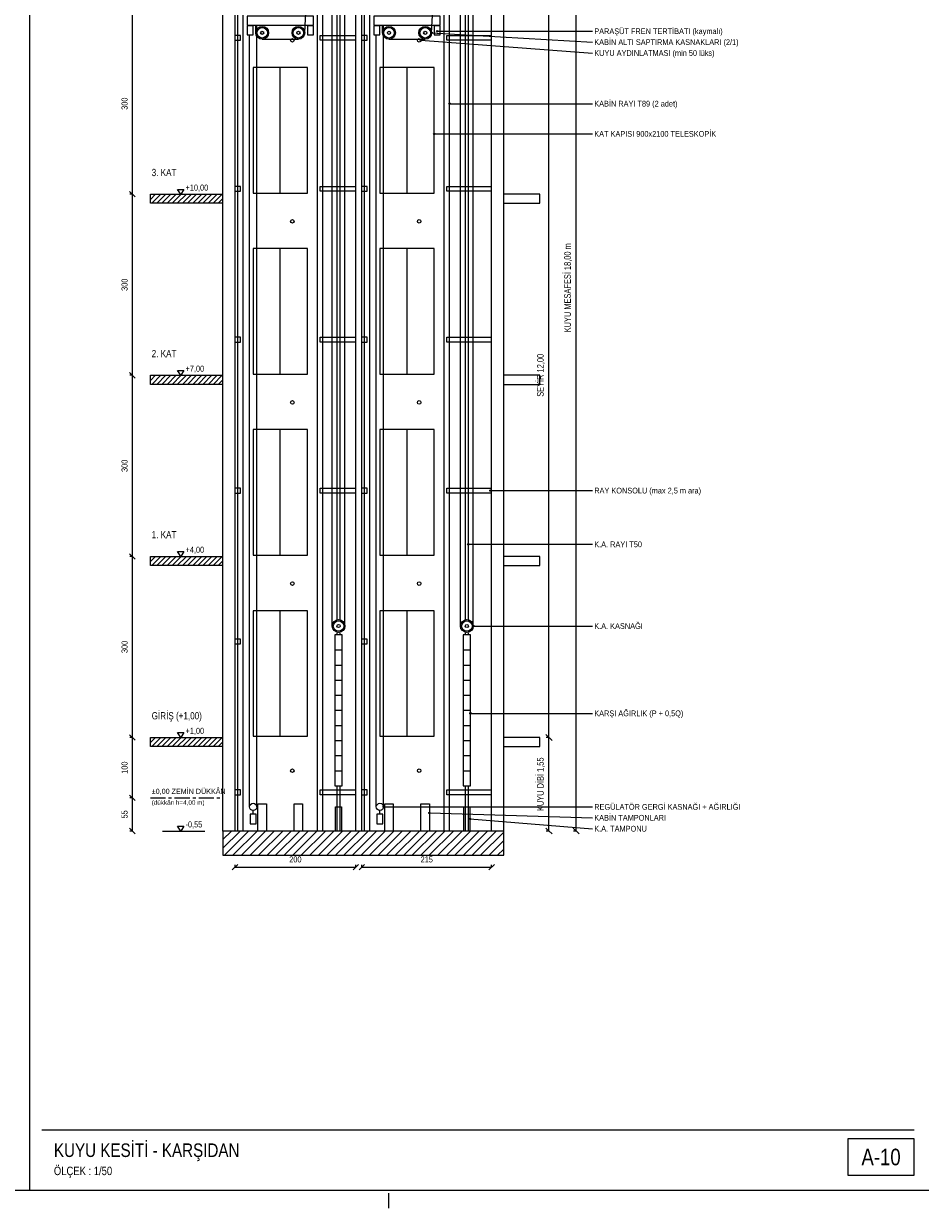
# Model space of a CAD drawing. Header units: centimetres. Extents: x 0 to 14545, y -30 to 2970.
# Tile 20 of 33: x 10895 to 12380, y -30 to 1932. Entities that reach past the tile are written whole.
import ezdxf
from ezdxf.enums import TextEntityAlignment as Align

# ---------------------------------------------------------------- set-up
doc = ezdxf.new("R2010")
doc.units = ezdxf.units.CM
doc.linetypes.add('CENTER', pattern=[40, 25, -5, 5, -5])
for name, color, linetype in [('ASN-ANTET', 4, 'CONTINUOUS'), ('ASN-BASLIK', 5, 'CONTINUOUS'), ('ASN-CERCEVE', 7, 'CONTINUOUS'), ('ASN-DUVAR', 7, 'CONTINUOUS'), ('ASN-EKSEN', 8, 'CENTER'), ('ASN-HALAT', 6, 'CONTINUOUS'), ('ASN-KA', 30, 'CONTINUOUS'), ('ASN-KABIN', 5, 'CONTINUOUS'), ('ASN-KAPI', 3, 'CONTINUOUS'), ('ASN-KOT', 2, 'CONTINUOUS'), ('ASN-MOTOR', 6, 'CONTINUOUS'), ('ASN-OLCU', 3, 'CONTINUOUS'), ('ASN-RAY', 1, 'CONTINUOUS'), ('ASN-TARAMA', 8, 'CONTINUOUS'), ('ASN-YAZI', 4, 'CONTINUOUS'), ('ASN-YUK', 1, 'CONTINUOUS')]:
    doc.layers.add(name, color=color, linetype=linetype)
doc.styles.get("Standard").update_dxf_attribs({"font": 'arial.ttf', "width": 0.8})

msp = doc.modelspace()

# ---------------------------------------------------------------- linework, layer by layer
at = {"layer": 'ASN-ANTET'}
msp.add_line((10925, 100), (12370, 100), dxfattribs=at)
msp.add_lwpolyline([(12260, 25), (12370, 25), (12370, 85), (12260, 85)], close=True, dxfattribs=at)
at = {"layer": 'ASN-CERCEVE'}
msp.add_line((10905, 0), (10905, 2970), dxfattribs=at)
for points in [[(0, 0), (14545, 0), (14545, 2970), (0, 2970)], [(100, 0), (14520, 0), (14520, 2970), (100, 2970)]]:
    msp.add_lwpolyline(points, close=True, dxfattribs=at)
at = {"layer": 'ASN-DUVAR'}
for p, q in [((11225, 595), (11225, 2395)), ((11245, 595), (11245, 2395)), ((11445, 595), (11445, 2395)), ((11455, 595), (11455, 2395)), ((11670, 595), (11670, 2395)), ((11690, 595), (11690, 2395))]:
    msp.add_line(p, q, dxfattribs=at)
for points in [[(11225, 1635), (11105, 1635), (11105, 1650), (11225, 1650)], [(11690, 1635), (11750, 1635), (11750, 1650), (11690, 1650)], [(11225, 1335), (11105, 1335), (11105, 1350), (11225, 1350)], [(11690, 1335), (11750, 1335), (11750, 1350), (11690, 1350)], [(11225, 1035), (11105, 1035), (11105, 1050), (11225, 1050)], [(11690, 1035), (11750, 1035), (11750, 1050), (11690, 1050)], [(11225, 735), (11105, 735), (11105, 750), (11225, 750)], [(11690, 735), (11750, 735), (11750, 750), (11690, 750)]]:
    msp.add_lwpolyline(points, dxfattribs=at)
msp.add_lwpolyline([(11225, 555), (11690, 555), (11690, 595), (11225, 595)], close=True, dxfattribs=at)
at = {"layer": 'ASN-EKSEN'}
for p, q in [((11105, 650), (11220, 650)), ((11500, -30), (11500, -5))]:
    msp.add_line(p, q, dxfattribs=at)
at = {"layer": 'ASN-HALAT'}
for p, q in [((11360.6, 1917.4), (11381.9, 2344)), ((11405.9, 934.6), (11405.9, 2344)), ((11570.6, 1917.4), (11594.4, 2344)), ((11618.4, 934.6), (11618.4, 2344)), ((11427.1, 934.6), (11427.1, 2305)), ((11639.6, 934.6), (11639.6, 2305)), ((11279.4, 1917.4), (11279.4, 1930)), ((11281, 635), (11281, 1930)), ((11489.4, 1917.4), (11489.4, 1930)), ((11491, 635), (11491, 1930)), ((11269, 635), (11269, 1914)), ((11290, 1906.8), (11350, 1906.8)), ((11479, 635), (11479, 1914)), ((11500, 1906.8), (11560, 1906.8))]:
    msp.add_line(p, q, dxfattribs=at)
at = {"layer": 'ASN-KA'}
for p, q in [((11410.5, 895), (11422.5, 895)), ((11623, 895), (11635, 895)), ((11410.5, 870), (11422.5, 870)), ((11623, 870), (11635, 870)), ((11410.5, 845), (11422.5, 845)), ((11623, 845), (11635, 845)), ((11410.5, 820), (11422.5, 820)), ((11623, 820), (11635, 820)), ((11410.5, 795), (11422.5, 795)), ((11623, 795), (11635, 795)), ((11410.5, 770), (11422.5, 770)), ((11623, 770), (11635, 770)), ((11410.5, 745), (11422.5, 745)), ((11623, 745), (11635, 745)), ((11410.5, 720), (11422.5, 720)), ((11623, 720), (11635, 720)), ((11410.5, 695), (11422.5, 695)), ((11623, 695), (11635, 695))]:
    msp.add_line(p, q, dxfattribs=at)
for points in [[(11410.5, 670), (11422.5, 670), (11422.5, 920), (11410.5, 920)], [(11623, 670), (11635, 670), (11635, 920), (11623, 920)]]:
    msp.add_lwpolyline(points, close=True, dxfattribs=at)
at = {"layer": 'ASN-KABIN'}
for points in [[(11265, 1930), (11375, 1930), (11375, 1945), (11265, 1945)], [(11475, 1930), (11585, 1930), (11585, 1945), (11475, 1945)]]:
    msp.add_lwpolyline(points, close=True, dxfattribs=at)
at = {"layer": 'ASN-KAPI'}
for p, q in [((11320, 1652), (11320, 1860)), ((11530, 1652), (11530, 1860)), ((11320, 1352), (11320, 1560)), ((11530, 1352), (11530, 1560)), ((11320, 1052), (11320, 1260)), ((11530, 1052), (11530, 1260)), ((11320, 752), (11320, 960)), ((11530, 752), (11530, 960))]:
    msp.add_line(p, q, dxfattribs=at)
for points in [[(11275, 1652), (11365, 1652), (11365, 1860), (11275, 1860)], [(11485, 1652), (11575, 1652), (11575, 1860), (11485, 1860)], [(11275, 1352), (11365, 1352), (11365, 1560), (11275, 1560)], [(11485, 1352), (11575, 1352), (11575, 1560), (11485, 1560)], [(11275, 1052), (11365, 1052), (11365, 1260), (11275, 1260)], [(11485, 1052), (11575, 1052), (11575, 1260), (11485, 1260)], [(11275, 752), (11365, 752), (11365, 960), (11275, 960)], [(11485, 752), (11575, 752), (11575, 960), (11485, 960)]]:
    msp.add_lwpolyline(points, close=True, dxfattribs=at)
at = {"layer": 'ASN-KOT'}
for p, q in [((11125, 1650), (11195, 1650)), ((11125, 1350), (11195, 1350)), ((11125, 1050), (11195, 1050)), ((11125, 750), (11195, 750)), ((11125, 595), (11195, 595))]:
    msp.add_line(p, q, dxfattribs=at)
for points in [[(11155, 1650), (11150, 1658), (11160, 1658)], [(11155, 1350), (11150, 1358), (11160, 1358)], [(11155, 1050), (11150, 1058), (11160, 1058)], [(11155, 750), (11150, 758), (11160, 758)], [(11155, 595), (11150, 603), (11160, 603)]]:
    msp.add_lwpolyline(points, close=True, dxfattribs=at)
at = {"layer": 'ASN-MOTOR'}
for p, q in [((11275, 623), (11275, 629)), ((11485, 623), (11485, 629))]:
    msp.add_line(p, q, dxfattribs=at)
for points in [[(11270, 607), (11280, 607), (11280, 623), (11270, 623)], [(11480, 607), (11490, 607), (11490, 623), (11480, 623)]]:
    msp.add_lwpolyline(points, close=True, dxfattribs=at)
for centre, radius in [((11290, 1917.4), 10.6), ((11290, 1917.4), 8.69), ((11350, 1917.4), 10.6), ((11350, 1917.4), 8.69), ((11500, 1917.4), 10.6), ((11500, 1917.4), 8.69), ((11560, 1917.4), 10.6), ((11560, 1917.4), 8.69), ((11290, 1917.4), 2.65), ((11340, 1905), 3), ((11350, 1917.4), 2.65), ((11500, 1917.4), 2.65), ((11550, 1905), 3), ((11560, 1917.4), 2.65), ((11340, 1605), 3), ((11550, 1605), 3), ((11340, 1305), 3), ((11550, 1305), 3), ((11340, 1005), 3), ((11550, 1005), 3), ((11416.5, 934.6), 10.6), ((11416.5, 934.6), 8.69), ((11629, 934.6), 10.6), ((11629, 934.6), 8.69), ((11416.5, 934.6), 2.65), ((11629, 934.6), 2.65), ((11340, 695), 3), ((11550, 695), 3), ((11275, 635), 6), ((11485, 635), 6)]:
    msp.add_circle(centre, radius, dxfattribs=at)
at = {"layer": 'ASN-OLCU'}
for p, q in [((11810, 595), (11810, 2395)), ((11075, 1650), (11075, 1950)), ((11765, 750), (11765, 1950)), ((11079.5, 1645.5), (11070.5, 1654.5)), ((11079.5, 1645.5), (11070.5, 1654.5)), ((11075, 1650), (11071, 1650)), ((11075, 1650), (11071, 1650)), ((11075, 1350), (11075, 1650)), ((11079.5, 1345.5), (11070.5, 1354.5)), ((11079.5, 1345.5), (11070.5, 1354.5)), ((11075, 1350), (11071, 1350)), ((11075, 1350), (11071, 1350)), ((11075, 1050), (11075, 1350)), ((11079.5, 1045.5), (11070.5, 1054.5)), ((11079.5, 1045.5), (11070.5, 1054.5)), ((11075, 1050), (11071, 1050)), ((11075, 1050), (11071, 1050)), ((11075, 750), (11075, 1050)), ((11079.5, 745.5), (11070.5, 754.5)), ((11079.5, 745.5), (11070.5, 754.5)), ((11075, 750), (11071, 750)), ((11075, 750), (11071, 750)), ((11075, 650), (11075, 750)), ((11770, 745.1), (11760, 755)), ((11770, 745.1), (11760, 755)), ((11765, 750), (11760.6, 750)), ((11765, 750), (11760.6, 750)), ((11765, 595), (11765, 750)), ((11079.5, 645.5), (11070.5, 654.5)), ((11079.5, 645.5), (11070.5, 654.5)), ((11075, 650), (11071, 650)), ((11075, 650), (11071, 650)), ((11075, 595), (11075, 650)), ((11079.5, 590.5), (11070.5, 599.5)), ((11075, 595), (11071, 595)), ((11770, 590.1), (11760, 600)), ((11765, 595), (11760.6, 595)), ((11815, 590.1), (11805, 600)), ((11810, 595), (11805.6, 595)), ((11240.5, 530.5), (11249.5, 539.5)), ((11245, 535), (11245, 539)), ((11245, 535), (11445, 535)), ((11440.5, 530.5), (11449.5, 539.5)), ((11445, 535), (11445, 539)), ((11450.5, 530.5), (11459.5, 539.5)), ((11455, 535), (11455, 539)), ((11455, 535), (11670, 535)), ((11665.5, 530.5), (11674.5, 539.5)), ((11670, 535), (11670, 539))]:
    msp.add_line(p, q, dxfattribs=at)
at = {"layer": 'ASN-RAY'}
for p, q in [((11249.6, 595), (11249.6, 2393)), ((11258.5, 595), (11258.5, 2393)), ((11459.6, 595), (11459.6, 2393)), ((11468.5, 595), (11468.5, 2393)), ((11381.5, 595), (11381.5, 2305)), ((11390.4, 595), (11390.4, 2305)), ((11414, 945.6), (11414, 2305)), ((11419, 945.6), (11419, 2305)), ((11591.5, 595), (11591.5, 2305)), ((11600.4, 595), (11600.4, 2305)), ((11626.5, 945.6), (11626.5, 2305)), ((11631.5, 945.6), (11631.5, 2305)), ((11414, 920), (11414, 923.6)), ((11419, 920), (11419, 923.6)), ((11626.5, 920), (11626.5, 923.6)), ((11631.5, 920), (11631.5, 923.6)), ((11414, 595), (11414, 670)), ((11419, 595), (11419, 670)), ((11626.5, 595), (11626.5, 670)), ((11631.5, 595), (11631.5, 670))]:
    msp.add_line(p, q, dxfattribs=at)
for points in [[(11245, 1905), (11254, 1905), (11254, 1913), (11245, 1913)], [(11445, 1905), (11386, 1905), (11386, 1913), (11445, 1913)], [(11455, 1905), (11464, 1905), (11464, 1913), (11455, 1913)], [(11670, 1905), (11596, 1905), (11596, 1913), (11670, 1913)], [(11245, 1655), (11254, 1655), (11254, 1663), (11245, 1663)], [(11445, 1655), (11386, 1655), (11386, 1663), (11445, 1663)], [(11455, 1655), (11464, 1655), (11464, 1663), (11455, 1663)], [(11670, 1655), (11596, 1655), (11596, 1663), (11670, 1663)], [(11245, 1405), (11254, 1405), (11254, 1413), (11245, 1413)], [(11445, 1405), (11386, 1405), (11386, 1413), (11445, 1413)], [(11455, 1405), (11464, 1405), (11464, 1413), (11455, 1413)], [(11670, 1405), (11596, 1405), (11596, 1413), (11670, 1413)], [(11245, 1155), (11254, 1155), (11254, 1163), (11245, 1163)], [(11445, 1155), (11386, 1155), (11386, 1163), (11445, 1163)], [(11455, 1155), (11464, 1155), (11464, 1163), (11455, 1163)], [(11670, 1155), (11596, 1155), (11596, 1163), (11670, 1163)], [(11245, 905), (11254, 905), (11254, 913), (11245, 913)], [(11455, 905), (11464, 905), (11464, 913), (11455, 913)], [(11245, 655), (11254, 655), (11254, 663), (11245, 663)], [(11445, 655), (11386, 655), (11386, 663), (11445, 663)], [(11455, 655), (11464, 655), (11464, 663), (11455, 663)], [(11670, 655), (11596, 655), (11596, 663), (11670, 663)]]:
    msp.add_lwpolyline(points, dxfattribs=at)
at = {"layer": 'ASN-TARAMA'}
for p, q in [((11105, 1641.5), (11113.5, 1650)), ((11107, 1635), (11122, 1650)), ((11115.5, 1635), (11130.5, 1650)), ((11123.9, 1635), (11138.9, 1650)), ((11132.4, 1635), (11147.4, 1650)), ((11140.9, 1635), (11155.9, 1650)), ((11149.4, 1635), (11164.4, 1650)), ((11157.9, 1635), (11172.9, 1650)), ((11166.4, 1635), (11181.4, 1650)), ((11174.9, 1635), (11189.9, 1650)), ((11183.3, 1635), (11198.3, 1650)), ((11191.8, 1635), (11206.8, 1650)), ((11200.3, 1635), (11215.3, 1650)), ((11208.8, 1635), (11223.8, 1650)), ((11217.3, 1635), (11225, 1642.7)), ((11105, 1341.5), (11113.5, 1350)), ((11107, 1335), (11122, 1350)), ((11115.5, 1335), (11130.5, 1350)), ((11123.9, 1335), (11138.9, 1350)), ((11132.4, 1335), (11147.4, 1350)), ((11140.9, 1335), (11155.9, 1350)), ((11149.4, 1335), (11164.4, 1350)), ((11157.9, 1335), (11172.9, 1350)), ((11166.4, 1335), (11181.4, 1350)), ((11174.9, 1335), (11189.9, 1350)), ((11183.3, 1335), (11198.3, 1350)), ((11191.8, 1335), (11206.8, 1350)), ((11200.3, 1335), (11215.3, 1350)), ((11208.8, 1335), (11223.8, 1350)), ((11217.3, 1335), (11225, 1342.7)), ((11105, 1041.5), (11113.5, 1050)), ((11107, 1035), (11122, 1050)), ((11115.5, 1035), (11130.5, 1050)), ((11123.9, 1035), (11138.9, 1050)), ((11132.4, 1035), (11147.4, 1050)), ((11140.9, 1035), (11155.9, 1050)), ((11149.4, 1035), (11164.4, 1050)), ((11157.9, 1035), (11172.9, 1050)), ((11166.4, 1035), (11181.4, 1050)), ((11174.9, 1035), (11189.9, 1050)), ((11183.3, 1035), (11198.3, 1050)), ((11191.8, 1035), (11206.8, 1050)), ((11200.3, 1035), (11215.3, 1050)), ((11208.8, 1035), (11223.8, 1050)), ((11217.3, 1035), (11225, 1042.7)), ((11105, 741.5), (11113.5, 750)), ((11107, 735), (11122, 750)), ((11115.5, 735), (11130.5, 750)), ((11123.9, 735), (11138.9, 750)), ((11132.4, 735), (11147.4, 750)), ((11140.9, 735), (11155.9, 750)), ((11149.4, 735), (11164.4, 750)), ((11157.9, 735), (11172.9, 750)), ((11166.4, 735), (11181.4, 750)), ((11174.9, 735), (11189.9, 750)), ((11183.3, 735), (11198.3, 750)), ((11191.8, 735), (11206.8, 750)), ((11200.3, 735), (11215.3, 750)), ((11208.8, 735), (11223.8, 750)), ((11217.3, 735), (11225, 742.7)), ((11225, 580.9), (11239.1, 595)), ((11225, 566.7), (11253.3, 595)), ((11227.4, 555), (11267.4, 595)), ((11241.6, 555), (11281.6, 595)), ((11255.7, 555), (11295.7, 595)), ((11269.9, 555), (11309.9, 595)), ((11284, 555), (11324, 595)), ((11298.1, 555), (11338.1, 595)), ((11312.3, 555), (11352.3, 595)), ((11326.4, 555), (11366.4, 595)), ((11340.6, 555), (11380.6, 595)), ((11354.7, 555), (11394.7, 595)), ((11368.8, 555), (11408.8, 595)), ((11383, 555), (11423, 595)), ((11397.1, 555), (11437.1, 595)), ((11411.3, 555), (11451.3, 595)), ((11425.4, 555), (11465.4, 595)), ((11439.6, 555), (11479.6, 595)), ((11453.7, 555), (11493.7, 595)), ((11467.8, 555), (11507.8, 595)), ((11482, 555), (11522, 595)), ((11496.1, 555), (11536.1, 595)), ((11510.3, 555), (11550.3, 595)), ((11524.4, 555), (11564.4, 595)), ((11538.5, 555), (11578.5, 595)), ((11552.7, 555), (11592.7, 595)), ((11566.8, 555), (11606.8, 595)), ((11581, 555), (11621, 595)), ((11595.1, 555), (11635.1, 595)), ((11609.3, 555), (11649.3, 595)), ((11623.4, 555), (11663.4, 595)), ((11637.5, 555), (11677.5, 595)), ((11651.7, 555), (11690, 593.3)), ((11665.8, 555), (11690, 579.2)), ((11680, 555), (11690, 565))]:
    msp.add_line(p, q, dxfattribs=at)
at = {"layer": 'ASN-YAZI'}
for p, q in [((11553, 1905), (11837, 1883.9)), ((11570.6, 1917.4), (11837, 1902)), ((11580, 1920), (11837, 1920)), ((11600.4, 1800), (11837, 1800)), ((11575, 1750), (11837, 1750)), ((11668, 1159), (11837, 1159)), ((11631.5, 1070), (11837, 1070)), ((11639.6, 934.6), (11837, 934.6)), ((11635, 790), (11837, 790)), ((11491, 635), (11837, 635)), ((11567, 625), (11837, 617)), ((11634, 615), (11837, 598.9))]:
    msp.add_line(p, q, dxfattribs=at)
for centre in [(11553, 1905), (11570.6, 1917.4), (11580, 1920), (11600.4, 1800), (11575, 1750), (11668, 1159), (11631.5, 1070), (11639.6, 934.6), (11635, 790), (11491, 635), (11567, 625), (11634, 615)]:
    msp.add_circle(centre, 1.2, dxfattribs=at)
at = {"layer": 'ASN-YUK'}
for points in [[(11265, 1914), (11275, 1914), (11275, 1929), (11265, 1929)], [(11365, 1914), (11375, 1914), (11375, 1929), (11365, 1929)], [(11475, 1914), (11485, 1914), (11485, 1929), (11475, 1929)], [(11575, 1914), (11585, 1914), (11585, 1929), (11575, 1929)]]:
    msp.add_lwpolyline(points, close=True, dxfattribs=at)
for points in [[(11283, 595), (11283, 640), (11297, 640), (11297, 595)], [(11343, 595), (11343, 640), (11357, 640), (11357, 595)], [(11411.5, 595), (11411.5, 635), (11421.5, 635), (11421.5, 595)], [(11493, 595), (11493, 640), (11507, 640), (11507, 595)], [(11553, 595), (11553, 640), (11567, 640), (11567, 595)], [(11624, 595), (11624, 635), (11634, 635), (11634, 595)]]:
    msp.add_lwpolyline(points, dxfattribs=at)

# ---------------------------------------------------------------- texts
at = {"layer": 'ASN-ANTET', "width": 0.8}
msp.add_text('A-10', height=27.5, dxfattribs=at).set_placement((12315, 55), align=Align.MIDDLE_CENTER)
msp.add_text('ÖLÇEK : 1/50', height=14, dxfattribs=at).set_placement((10945, 25))
at = {"layer": 'ASN-BASLIK', "width": 0.8}
for s, height, p in [('3. KAT', 12, (11107, 1680)), ('2. KAT', 12, (11107, 1380)), ('1. KAT', 12, (11107, 1080)), ('GİRİŞ (+1,00)', 12, (11107, 780)), ('KUYU KESİTİ - KARŞIDAN', 22.5, (10945, 55))]:
    msp.add_text(s, height=height, dxfattribs=at).set_placement(p)
at = {"layer": 'ASN-KOT', "width": 0.8}
for s, height, p in [('+10,00', 10, (11163, 1653)), ('+7,00', 10, (11163, 1353)), ('+4,00', 10, (11163, 1053)), ('+1,00', 10, (11163, 753)), ('%%p0,00 ZEMİN DÜKKÂN', 8.5, (11107, 654)), ('-0,55', 10, (11163, 598))]:
    msp.add_text(s, height=height, dxfattribs=at).set_placement(p, align=Align.BOTTOM_LEFT)
msp.add_text('(dükkân h=4,00 m)', height=7.5, dxfattribs=at).set_placement((11107, 646), align=Align.TOP_LEFT)
at = {"layer": 'ASN-OLCU', "width": 0.8}
for s, height, p in [('300', 10, (11070, 1800)), ('KUYU MESAFESİ 18,00 m', 11, (11804.5, 1495)), ('300', 10, (11070, 1500)), ('SEYİR 12,00', 11, (11759.5, 1350)), ('300', 10, (11070, 1200)), ('300', 10, (11070, 900)), ('100', 10, (11070, 700)), ('KUYU DİBİ 1,55', 11, (11759.5, 672.5)), ('55', 10, (11070, 622.5))]:
    msp.add_text(s, height=height, rotation=90, dxfattribs=at).set_placement(p, align=Align.BOTTOM_CENTER)
for s, p in [('200', (11345, 540)), ('215', (11562.5, 540))]:
    msp.add_text(s, height=10, dxfattribs=at).set_placement(p, align=Align.BOTTOM_CENTER)
at = {"layer": 'ASN-YAZI', "width": 0.8}
for s, p in [('PARAŞÜT FREN TERTİBATI (kaymalı)', (11840, 1920)), ('KABİN ALTI SAPTIRMA KASNAKLARI (2/1)', (11840, 1902)), ('KUYU AYDINLATMASI (min 50 lüks)', (11840, 1883.9)), ('KABİN RAYI T89 (2 adet)', (11840, 1800)), ('KAT KAPISI 900x2100 TELESKOPİK', (11840, 1750)), ('RAY KONSOLU (max 2,5 m ara)', (11840, 1159)), ('K.A. RAYI T50', (11840, 1070)), ('K.A. KASNAĞI', (11840, 934.6)), ('KARŞI AĞIRLIK (P + 0,5Q)', (11840, 790)), ('REGÜLATÖR GERGİ KASNAĞI + AĞIRLIĞI', (11840, 635)), ('KABİN TAMPONLARI', (11840, 617)), ('K.A. TAMPONU', (11840, 598.9))]:
    msp.add_text(s, height=9.5, dxfattribs=at).set_placement(p, align=Align.MIDDLE_LEFT)

doc.saveas('drawing.dxf')
